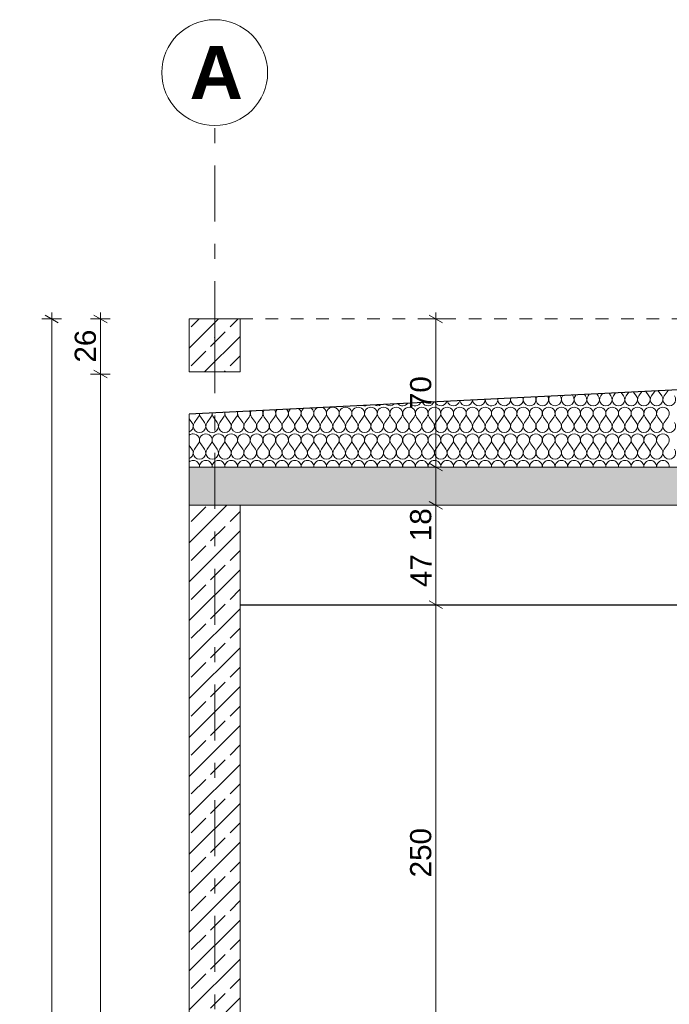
# Model space of a CAD drawing. Extents: x 1621802 to 1789819, y -272404 to -112799.
# Tile 3 of 11: x 1628603 to 1659300, y -159312 to -112799. Entities that reach past the tile are written whole.
import ezdxf

# ---------------------------------------------------------------- set-up
doc = ezdxf.new("R2010")
doc.units = 0
doc.header["$MEASUREMENT"] = 0
for name, pattern in [('Przerywana krótka', [1200, 600, -600]), ('Przerywana podwójnie', [5468.055367, 2645.833254, -1058.333278, 705.555558, -1058.333278]), ('Wipeout_Contour', [10000, 0, -10000])]:
    doc.linetypes.add(name, pattern=pattern)
for name, color, linetype in [('299-A Wymiary Opisy', 7, 'Continuous'), ('410-K Osie', 7, 'Continuous'), ('810-G Ogólne', 7, 'Continuous'), ('OPIS_NPS_OKRĄG', 7, 'Continuous')]:
    doc.layers.add(name, color=color, linetype=linetype)
doc.styles.add('STYL_AUTOMATYCZNY_1', font='txt')
doc.styles.add('STYL_AUTOMATYCZNY_2', font='txt')
doc.styles.add('STYL_AUTOMATYCZNY_3', font='txt')
doc.dimstyles.new('STYL_AUTOMATYCZNY__1', dxfattribs={"dimtxt": 1000, "dimasz": 475, "dimexe": 0.18, "dimexo": 0.0625, "dimgap": 0, "dimtad": 1, "dimdec": 0, "dimlfac": 0.01, "dimzin": 0, "dimdsep": 46, "dimtxsty": 'STYL_AUTOMATYCZNY_2', "dimblk": 'ARROWHEAD_2', "dimblk1": 'ARROWHEAD_2', "dimblk2": 'ARROWHEAD_2', "dimcen": 0.09, "dimclrd": 85, "dimclre": 85, "dimclrt": 46, "dimadec": 1, "dimazin": 0, "dimtfac": 1, "dimtdec": 4, "dimtmove": 0, "dimatfit": 3, "dimfxl": 0, "dimtolj": 1, "dimtzin": 0, "dimarcsym": 0})
doc.dimstyles.new('STYL_AUTOMATYCZNY__2', dxfattribs={"dimtxt": 1500, "dimasz": 475, "dimexe": 0.18, "dimexo": 0.0625, "dimgap": 0, "dimtad": 1, "dimdec": 0, "dimlfac": 0.01, "dimzin": 0, "dimdsep": 46, "dimtxsty": 'STYL_AUTOMATYCZNY_3', "dimblk": 'ARROWHEAD_2', "dimblk1": 'ARROWHEAD_2', "dimblk2": 'ARROWHEAD_2', "dimcen": 0.09, "dimclrd": 85, "dimclre": 85, "dimclrt": 20, "dimadec": 1, "dimazin": 0, "dimtfac": 1, "dimtdec": 4, "dimtmove": 0, "dimatfit": 3, "dimfxl": 0, "dimtolj": 1, "dimtzin": 0, "dimarcsym": 0})
pattern_1 = [(45, (0, 0), (-919.2388, 919.2388), []), (45, (-459.6, 459.6), (-919.2388, 919.2388), [975, -325])]

# ---------------------------------------------------------------- blocks, each defined once
blk = doc.blocks.new('*X1')
at = {"layer": '810-G Ogólne', "color": 38, "linetype": 'Continuous', "lineweight": 13}
for p, q in [((1654260, -130560), (1654265, -130554)), ((1654740, -130560), (1654718, -130531)), ((1654860, -130560), (1654888, -130523)), ((1655340, -130560), (1655297, -130502)), ((1655460, -130560), (1655511, -130492)), ((1655940, -130560), (1655875, -130473)), ((1656060, -130560), (1656135, -130460)), ((1656540, -130560), (1656453, -130444)), ((1656660, -130560), (1656758, -130429)), ((1657140, -130560), (1657032, -130416)), ((1657260, -130560), (1657381, -130398)), ((1657740, -130560), (1657610, -130387)), ((1657860, -130560), (1658005, -130367)), ((1658340, -130560), (1658188, -130358)), ((1658460, -130560), (1658628, -130336)), ((1658940, -130560), (1658767, -130329)), ((1659060, -130560), (1659240, -130320)), ((1636860, -131820), (1637040, -131580)), ((1637340, -131820), (1637160, -131580)), ((1637460, -131820), (1637640, -131580)), ((1637940, -131820), (1637760, -131580)), ((1638060, -131820), (1638240, -131580)), ((1638540, -131820), (1638360, -131580)), ((1638660, -131820), (1638840, -131580)), ((1639140, -131820), (1638960, -131580)), ((1639260, -131820), (1639440, -131580)), ((1639740, -131820), (1639560, -131580)), ((1639860, -131820), (1640040, -131580)), ((1640340, -131820), (1640160, -131580)), ((1640460, -131820), (1640640, -131580)), ((1640940, -131820), (1640760, -131580)), ((1641060, -131820), (1641240, -131580)), ((1641540, -131820), (1641360, -131580)), ((1641660, -131820), (1641840, -131580)), ((1642140, -131820), (1641960, -131580)), ((1642260, -131820), (1642440, -131580)), ((1642740, -131820), (1642560, -131580)), ((1642860, -131820), (1643040, -131580)), ((1643340, -131820), (1643160, -131580)), ((1643460, -131820), (1643640, -131580)), ((1643940, -131820), (1643760, -131580)), ((1644060, -131820), (1644240, -131580)), ((1644540, -131820), (1644360, -131580)), ((1644660, -131820), (1644840, -131580)), ((1645140, -131820), (1644960, -131580)), ((1645260, -131820), (1645440, -131580)), ((1645740, -131820), (1645560, -131580)), ((1645860, -131820), (1646040, -131580)), ((1646340, -131820), (1646160, -131580)), ((1646460, -131820), (1646640, -131580)), ((1646940, -131820), (1646760, -131580)), ((1647060, -131820), (1647240, -131580)), ((1647540, -131820), (1647360, -131580)), ((1647660, -131820), (1647840, -131580)), ((1648140, -131820), (1647960, -131580)), ((1648260, -131820), (1648440, -131580)), ((1648740, -131820), (1648560, -131580)), ((1648860, -131820), (1649040, -131580)), ((1649340, -131820), (1649160, -131580)), ((1649460, -131820), (1649640, -131580)), ((1649940, -131820), (1649760, -131580)), ((1650060, -131820), (1650240, -131580)), ((1650540, -131820), (1650360, -131580)), ((1650660, -131820), (1650840, -131580)), ((1651140, -131820), (1650960, -131580)), ((1651260, -131820), (1651440, -131580)), ((1651740, -131820), (1651560, -131580)), ((1651860, -131820), (1652040, -131580)), ((1652340, -131820), (1652160, -131580)), ((1652460, -131820), (1652640, -131580)), ((1652940, -131820), (1652760, -131580)), ((1653060, -131820), (1653240, -131580)), ((1653540, -131820), (1653360, -131580)), ((1653660, -131820), (1653840, -131580)), ((1654140, -131820), (1653960, -131580)), ((1654260, -131820), (1654440, -131580)), ((1654740, -131820), (1654560, -131580)), ((1654860, -131820), (1655040, -131580)), ((1655340, -131820), (1655160, -131580)), ((1655460, -131820), (1655640, -131580)), ((1655940, -131820), (1655760, -131580)), ((1656060, -131820), (1656240, -131580)), ((1656540, -131820), (1656360, -131580)), ((1656660, -131820), (1656840, -131580)), ((1657140, -131820), (1656960, -131580)), ((1657260, -131820), (1657440, -131580)), ((1657740, -131820), (1657560, -131580)), ((1657860, -131820), (1658040, -131580)), ((1658340, -131820), (1658160, -131580)), ((1658460, -131820), (1658640, -131580)), ((1658940, -131820), (1658760, -131580)), ((1659060, -131820), (1659240, -131580)), ((1636740, -131820), (1636619, -131659)), ((1636740, -133080), (1636619, -132919)), ((1636860, -133080), (1637040, -132840)), ((1637340, -133080), (1637160, -132840)), ((1637460, -133080), (1637640, -132840)), ((1637940, -133080), (1637760, -132840)), ((1638060, -133080), (1638240, -132840)), ((1638540, -133080), (1638360, -132840)), ((1638660, -133080), (1638840, -132840)), ((1639140, -133080), (1638960, -132840)), ((1639260, -133080), (1639440, -132840)), ((1639740, -133080), (1639560, -132840)), ((1639860, -133080), (1640040, -132840)), ((1640340, -133080), (1640160, -132840)), ((1640460, -133080), (1640640, -132840)), ((1640940, -133080), (1640760, -132840)), ((1641060, -133080), (1641240, -132840)), ((1641540, -133080), (1641360, -132840)), ((1641660, -133080), (1641840, -132840)), ((1642140, -133080), (1641960, -132840)), ((1642260, -133080), (1642440, -132840)), ((1642740, -133080), (1642560, -132840)), ((1642860, -133080), (1643040, -132840)), ((1643340, -133080), (1643160, -132840)), ((1643460, -133080), (1643640, -132840)), ((1643940, -133080), (1643760, -132840)), ((1644060, -133080), (1644240, -132840)), ((1644540, -133080), (1644360, -132840)), ((1644660, -133080), (1644840, -132840)), ((1645140, -133080), (1644960, -132840)), ((1645260, -133080), (1645440, -132840)), ((1645740, -133080), (1645560, -132840)), ((1645860, -133080), (1646040, -132840)), ((1646340, -133080), (1646160, -132840)), ((1646460, -133080), (1646640, -132840)), ((1646940, -133080), (1646760, -132840)), ((1647060, -133080), (1647240, -132840)), ((1647540, -133080), (1647360, -132840)), ((1647660, -133080), (1647840, -132840)), ((1648140, -133080), (1647960, -132840)), ((1648260, -133080), (1648440, -132840)), ((1648740, -133080), (1648560, -132840)), ((1648860, -133080), (1649040, -132840)), ((1649340, -133080), (1649160, -132840)), ((1649460, -133080), (1649640, -132840)), ((1649940, -133080), (1649760, -132840)), ((1650060, -133080), (1650240, -132840)), ((1650540, -133080), (1650360, -132840)), ((1650660, -133080), (1650840, -132840)), ((1651140, -133080), (1650960, -132840)), ((1651260, -133080), (1651440, -132840)), ((1651740, -133080), (1651560, -132840)), ((1651860, -133080), (1652040, -132840)), ((1652340, -133080), (1652160, -132840)), ((1652460, -133080), (1652640, -132840)), ((1652940, -133080), (1652760, -132840)), ((1653060, -133080), (1653240, -132840)), ((1653540, -133080), (1653360, -132840)), ((1653660, -133080), (1653840, -132840)), ((1654140, -133080), (1653960, -132840)), ((1654260, -133080), (1654440, -132840)), ((1654740, -133080), (1654560, -132840)), ((1654860, -133080), (1655040, -132840)), ((1655340, -133080), (1655160, -132840)), ((1655460, -133080), (1655640, -132840)), ((1655940, -133080), (1655760, -132840)), ((1656060, -133080), (1656240, -132840)), ((1656540, -133080), (1656360, -132840)), ((1656660, -133080), (1656840, -132840)), ((1657140, -133080), (1656960, -132840)), ((1657260, -133080), (1657440, -132840)), ((1657740, -133080), (1657560, -132840)), ((1657860, -133080), (1658040, -132840)), ((1658340, -133080), (1658160, -132840)), ((1658460, -133080), (1658640, -132840)), ((1658940, -133080), (1658760, -132840)), ((1659060, -133080), (1659240, -132840))]:
    blk.add_line(p, q, dxfattribs=at)
for centre, start, end in [((1651500, -130740), 173.6828, 12.042), ((1652100, -130740), 167.8277, 17.8972), ((1652700, -130740), 161.8064, 23.9184), ((1653300, -130740), 155.5298, 30.195), ((1653900, -130740), 148.8736, 36.8699), ((1654500, -130740), 143.1301, 36.8699), ((1655100, -130740), 143.1301, 36.8699), ((1655700, -130740), 143.1301, 36.8699), ((1656300, -130740), 143.1301, 36.8699), ((1656900, -130740), 143.1301, 36.8699), ((1657500, -130740), 143.1301, 36.8699), ((1658100, -130740), 143.1301, 36.8699), ((1658700, -130740), 143.1301, 36.8699), ((1659300, -130740), 143.1301, 36.8699), ((1659000, -130140), 323.1301, 326.7384), ((1642200, -131400), 128.8915, 216.8699), ((1642200, -131400), 323.1301, 56.8333), ((1642800, -131400), 117.5506, 216.8699), ((1642800, -131400), 323.1301, 68.1742), ((1643400, -131400), 90, 216.8699), ((1643400, -131400), 323.1301, 90), ((1644000, -131400), 90, 216.8699), ((1644000, -131400), 323.1301, 90), ((1644600, -131400), 90, 216.8699), ((1644600, -131400), 323.1301, 90), ((1644900, -130740), 252.763, 292.9618), ((1645200, -131400), 90, 216.8699), ((1645200, -131400), 323.1301, 90), ((1645500, -130740), 239.9205, 305.8043), ((1645800, -131400), 90, 216.8699), ((1645800, -131400), 323.1301, 90), ((1646100, -130740), 230.5383, 315.1865), ((1646400, -131400), 90, 216.8699), ((1646400, -131400), 323.1301, 90), ((1646700, -130740), 222.6149, 323.1099), ((1647000, -131400), 90, 216.8699), ((1647000, -131400), 323.1301, 90), ((1647300, -130740), 215.5186, 330.2062), ((1647600, -131400), 90, 216.8699), ((1647600, -131400), 323.1301, 90), ((1647900, -130740), 208.9485, 336.7763), ((1648200, -131400), 90, 216.8699), ((1648200, -131400), 323.1301, 90), ((1648500, -130740), 202.7299, 342.9949), ((1648800, -131400), 90, 216.8699), ((1648800, -131400), 323.1301, 90), ((1649100, -130740), 196.7473, 348.9776), ((1649400, -131400), 90, 216.8699), ((1649400, -131400), 323.1301, 90), ((1649700, -130740), 190.9158, 354.809), ((1650000, -131400), 90, 216.8699), ((1650000, -131400), 323.1301, 90), ((1650300, -130740), 185.1675, 0.5573), ((1650600, -131400), 90, 216.8699), ((1650900, -130740), 179.4424, 6.2824), ((1650600, -131400), 323.1301, 90), ((1651200, -131400), 90, 216.8699), ((1651200, -131400), 323.1301, 90), ((1651800, -131400), 90, 216.8699), ((1651800, -131400), 323.1301, 90), ((1652400, -131400), 90, 216.8699), ((1652400, -131400), 323.1301, 90), ((1653000, -131400), 90, 216.8699), ((1653000, -131400), 323.1301, 90), ((1653600, -131400), 90, 216.8699), ((1653600, -131400), 323.1301, 90), ((1654200, -131400), 90, 216.8699), ((1654200, -131400), 323.1301, 90), ((1654800, -131400), 90, 216.8699), ((1654800, -131400), 323.1301, 90), ((1655400, -131400), 90, 216.8699), ((1655400, -131400), 323.1301, 90), ((1656000, -131400), 90, 216.8699), ((1656000, -131400), 323.1301, 90), ((1656600, -131400), 90, 216.8699), ((1656600, -131400), 323.1301, 90), ((1657200, -131400), 90, 216.8699), ((1657200, -131400), 323.1301, 90), ((1657800, -131400), 90, 216.8699), ((1657800, -131400), 323.1301, 90), ((1658400, -131400), 90, 216.8699), ((1658400, -131400), 323.1301, 90), ((1659000, -131400), 90, 216.8699), ((1659000, -131400), 323.1301, 90), ((1636800, -131400), 323.1301, 357.6897), ((1637400, -131400), 182.3057, 216.8699), ((1637400, -131400), 323.1301, 3.4191), ((1638000, -131400), 176.5706, 216.8699), ((1638000, -131400), 323.1301, 9.1542), ((1638600, -131400), 170.7713, 216.8699), ((1638600, -131400), 323.1301, 14.9535), ((1639200, -131400), 164.8428, 216.8699), ((1639200, -131400), 323.1301, 20.882), ((1639800, -131400), 158.7067, 216.8699), ((1639800, -131400), 323.1301, 27.0181), ((1640400, -131400), 152.259, 216.8699), ((1640400, -131400), 323.1301, 33.4658), ((1641000, -131400), 145.3475, 216.8699), ((1641000, -131400), 323.1301, 40.3773), ((1641600, -131400), 137.7215, 216.8699), ((1641600, -131400), 323.1301, 48.0033), ((1636500, -132000), 293.377, 36.8699), ((1637100, -132000), 143.1301, 36.8699), ((1637700, -132000), 143.1301, 36.8699), ((1638300, -132000), 143.1301, 36.8699), ((1638900, -132000), 143.1301, 36.8699), ((1639500, -132000), 143.1301, 36.8699), ((1640100, -132000), 143.1301, 36.8699), ((1640700, -132000), 143.1301, 36.8699), ((1641300, -132000), 143.1301, 36.8699), ((1641900, -132000), 143.1301, 36.8699), ((1642500, -132000), 143.1301, 36.8699), ((1643100, -132000), 143.1301, 36.8699), ((1643700, -132000), 143.1301, 36.8699), ((1644300, -132000), 143.1301, 36.8699), ((1644900, -132000), 143.1301, 36.8699), ((1645500, -132000), 143.1301, 36.8699), ((1646100, -132000), 143.1301, 36.8699), ((1646700, -132000), 143.1301, 36.8699), ((1647300, -132000), 143.1301, 36.8699), ((1647900, -132000), 143.1301, 36.8699), ((1648500, -132000), 143.1301, 36.8699), ((1649100, -132000), 143.1301, 36.8699), ((1649700, -132000), 143.1301, 36.8699), ((1650300, -132000), 143.1301, 36.8699), ((1650900, -132000), 143.1301, 36.8699), ((1651500, -132000), 143.1301, 36.8699), ((1652100, -132000), 143.1301, 36.8699), ((1652700, -132000), 143.1301, 36.8699), ((1653300, -132000), 143.1301, 36.8699), ((1653900, -132000), 143.1301, 36.8699), ((1654500, -132000), 143.1301, 36.8699), ((1655100, -132000), 143.1301, 36.8699), ((1655700, -132000), 143.1301, 36.8699), ((1656300, -132000), 143.1301, 36.8699), ((1656900, -132000), 143.1301, 36.8699), ((1657500, -132000), 143.1301, 36.8699), ((1658100, -132000), 143.1301, 36.8699), ((1658700, -132000), 143.1301, 36.8699), ((1659300, -132000), 143.1301, 36.8699), ((1636800, -132660), 90, 127.1009), ((1636800, -132660), 323.1301, 90), ((1637400, -132660), 90, 216.8699), ((1637400, -132660), 323.1301, 90), ((1638000, -132660), 90, 216.8699), ((1638000, -132660), 323.1301, 90), ((1638600, -132660), 90, 216.8699), ((1638600, -132660), 323.1301, 90), ((1639200, -132660), 90, 216.8699), ((1639200, -132660), 323.1301, 90), ((1639800, -132660), 90, 216.8699), ((1639800, -132660), 323.1301, 90), ((1640400, -132660), 90, 216.8699), ((1640400, -132660), 323.1301, 90), ((1641000, -132660), 90, 216.8699), ((1641000, -132660), 323.1301, 90), ((1641600, -132660), 90, 216.8699), ((1641600, -132660), 323.1301, 90), ((1642200, -132660), 90, 216.8699), ((1642200, -132660), 323.1301, 90), ((1642800, -132660), 90, 216.8699), ((1642800, -132660), 323.1301, 90), ((1643400, -132660), 90, 216.8699), ((1643400, -132660), 323.1301, 90), ((1644000, -132660), 90, 216.8699), ((1644000, -132660), 323.1301, 90), ((1644600, -132660), 90, 216.8699), ((1644600, -132660), 323.1301, 90), ((1645200, -132660), 90, 216.8699), ((1645200, -132660), 323.1301, 90), ((1645800, -132660), 90, 216.8699), ((1645800, -132660), 323.1301, 90), ((1646400, -132660), 90, 216.8699), ((1646400, -132660), 323.1301, 90), ((1647000, -132660), 90, 216.8699), ((1647000, -132660), 323.1301, 90), ((1647600, -132660), 90, 216.8699), ((1647600, -132660), 323.1301, 90), ((1648200, -132660), 90, 216.8699), ((1648200, -132660), 323.1301, 90), ((1648800, -132660), 90, 216.8699), ((1648800, -132660), 323.1301, 90), ((1649400, -132660), 90, 216.8699), ((1649400, -132660), 323.1301, 90), ((1650000, -132660), 90, 216.8699), ((1650000, -132660), 323.1301, 90), ((1650600, -132660), 90, 216.8699), ((1650600, -132660), 323.1301, 90), ((1651200, -132660), 90, 216.8699), ((1651200, -132660), 323.1301, 90), ((1651800, -132660), 90, 216.8699), ((1651800, -132660), 323.1301, 90), ((1652400, -132660), 90, 216.8699), ((1652400, -132660), 323.1301, 90), ((1653000, -132660), 90, 216.8699), ((1653000, -132660), 323.1301, 90), ((1653600, -132660), 90, 216.8699), ((1653600, -132660), 323.1301, 90), ((1654200, -132660), 90, 216.8699), ((1654200, -132660), 323.1301, 90), ((1654800, -132660), 90, 216.8699), ((1654800, -132660), 323.1301, 90), ((1655400, -132660), 90, 216.8699), ((1655400, -132660), 323.1301, 90), ((1656000, -132660), 90, 216.8699), ((1656000, -132660), 323.1301, 90), ((1656600, -132660), 90, 216.8699), ((1656600, -132660), 323.1301, 90), ((1657200, -132660), 90, 216.8699), ((1657200, -132660), 323.1301, 90), ((1657800, -132660), 90, 216.8699), ((1657800, -132660), 323.1301, 90), ((1658400, -132660), 90, 216.8699), ((1658400, -132660), 323.1301, 90), ((1659000, -132660), 90, 216.8699), ((1659000, -132660), 323.1301, 90), ((1636500, -133260), 293.377, 36.8699), ((1637100, -133260), 143.1301, 36.8699), ((1637700, -133260), 143.1301, 36.8699), ((1638300, -133260), 143.1301, 36.8699), ((1638900, -133260), 143.1301, 36.8699), ((1639500, -133260), 143.1301, 36.8699), ((1640100, -133260), 143.1301, 36.8699), ((1640700, -133260), 143.1301, 36.8699), ((1641300, -133260), 143.1301, 36.8699), ((1641900, -133260), 143.1301, 36.8699), ((1642500, -133260), 143.1301, 36.8699), ((1643100, -133260), 143.1301, 36.8699), ((1643700, -133260), 143.1301, 36.8699), ((1644300, -133260), 143.1301, 36.8699), ((1644900, -133260), 143.1301, 36.8699), ((1645500, -133260), 143.1301, 36.8699), ((1646100, -133260), 143.1301, 36.8699), ((1646700, -133260), 143.1301, 36.8699), ((1647300, -133260), 143.1301, 36.8699), ((1647900, -133260), 143.1301, 36.8699), ((1648500, -133260), 143.1301, 36.8699), ((1649100, -133260), 143.1301, 36.8699), ((1649700, -133260), 143.1301, 36.8699), ((1650300, -133260), 143.1301, 36.8699), ((1650900, -133260), 143.1301, 36.8699), ((1651500, -133260), 143.1301, 36.8699), ((1652100, -133260), 143.1301, 36.8699), ((1652700, -133260), 143.1301, 36.8699), ((1653300, -133260), 143.1301, 36.8699), ((1653900, -133260), 143.1301, 36.8699), ((1654500, -133260), 143.1301, 36.8699), ((1655100, -133260), 143.1301, 36.8699), ((1655700, -133260), 143.1301, 36.8699), ((1656300, -133260), 143.1301, 36.8699), ((1656900, -133260), 143.1301, 36.8699), ((1657500, -133260), 143.1301, 36.8699), ((1658100, -133260), 143.1301, 36.8699), ((1658700, -133260), 143.1301, 36.8699), ((1659300, -133260), 143.1301, 36.8699), ((1636800, -133920), 90, 127.1009), ((1636800, -133920), 356.918, 90), ((1637400, -133920), 90, 183.082), ((1637400, -133920), 356.918, 90), ((1638000, -133920), 90, 183.082), ((1638000, -133920), 356.918, 90), ((1638600, -133920), 90, 183.082), ((1638600, -133920), 356.918, 90), ((1639200, -133920), 90, 183.082), ((1639200, -133920), 356.918, 90), ((1639800, -133920), 90, 183.082), ((1639800, -133920), 356.918, 90), ((1640400, -133920), 90, 183.082), ((1640400, -133920), 356.918, 90), ((1641000, -133920), 90, 183.082), ((1641000, -133920), 356.918, 90), ((1641600, -133920), 90, 183.082), ((1641600, -133920), 356.918, 90), ((1642200, -133920), 90, 183.082), ((1642200, -133920), 356.918, 90), ((1642800, -133920), 90, 183.082), ((1642800, -133920), 356.918, 90), ((1643400, -133920), 90, 183.082), ((1643400, -133920), 356.918, 90), ((1644000, -133920), 90, 183.082), ((1644000, -133920), 356.918, 90), ((1644600, -133920), 90, 183.082), ((1644600, -133920), 356.918, 90), ((1645200, -133920), 90, 183.082), ((1645200, -133920), 356.918, 90), ((1645800, -133920), 90, 183.082), ((1645800, -133920), 356.918, 90), ((1646400, -133920), 90, 183.082), ((1646400, -133920), 356.918, 90), ((1647000, -133920), 90, 183.082), ((1647000, -133920), 356.918, 90), ((1647600, -133920), 90, 183.082), ((1647600, -133920), 356.918, 90), ((1648200, -133920), 90, 183.082), ((1648200, -133920), 356.918, 90), ((1648800, -133920), 90, 183.082), ((1648800, -133920), 356.918, 90), ((1649400, -133920), 90, 183.082), ((1649400, -133920), 356.918, 90), ((1650000, -133920), 90, 183.082), ((1650000, -133920), 356.918, 90), ((1650600, -133920), 90, 183.082), ((1650600, -133920), 356.918, 90), ((1651200, -133920), 90, 183.082), ((1651200, -133920), 356.918, 90), ((1651800, -133920), 90, 183.082), ((1651800, -133920), 356.918, 90), ((1652400, -133920), 90, 183.082), ((1652400, -133920), 356.918, 90), ((1653000, -133920), 90, 183.082), ((1653000, -133920), 356.918, 90), ((1653600, -133920), 90, 183.082), ((1653600, -133920), 356.918, 90), ((1654200, -133920), 90, 183.082), ((1654200, -133920), 356.918, 90), ((1654800, -133920), 90, 183.082), ((1654800, -133920), 356.918, 90), ((1655400, -133920), 90, 183.082), ((1655400, -133920), 356.918, 90), ((1656000, -133920), 90, 183.082), ((1656000, -133920), 356.918, 90), ((1656600, -133920), 90, 183.082), ((1656600, -133920), 356.918, 90), ((1657200, -133920), 90, 183.082), ((1657200, -133920), 356.918, 90), ((1657800, -133920), 90, 183.082), ((1657800, -133920), 356.918, 90), ((1658400, -133920), 90, 183.082), ((1658400, -133920), 356.918, 90), ((1659000, -133920), 90, 183.082), ((1659000, -133920), 356.918, 90)]:
    blk.add_arc(centre, 300, start, end, dxfattribs=at)
blk = doc.blocks.new('*D8')
at = {"layer": '299-A Wymiary Opisy', "color": 85, "linetype": 'Continuous', "lineweight": 13}
for p, q in [((1648733, -140436), (1647795, -140436)), ((1648264, -165436), (1648264, -140436)), ((1648733, -165436), (1647795, -165436))]:
    blk.add_line(p, q, dxfattribs=at)
at = {"layer": '299-A Wymiary Opisy', "color": 45, "linetype": 'Continuous', "lineweight": 15}
for p, q in [((1647952, -140256), (1648577, -140617)), ((1647952, -165256), (1648577, -165617))]:
    blk.add_line(p, q, dxfattribs=at)
at = {"layer": '299-A Wymiary Opisy', "color": 46, "lineweight": 15, "char_height": 1000, "attachment_point": 7, "rotation": 90, "style": 'STYL_AUTOMATYCZNY_2'}
for s, insert in [('\\A1;{\\pql;\\fArial|b0|i0|c0|p38;250}', (1648064, -153316)), ('\\A1;{\\pql;\\fArial|b0|i0|c0|p38;15}', (1648064, -165256))]:
    blk.add_mtext(s, dxfattribs=dict(at, insert=insert))
blk = doc.blocks.new('ARROWHEAD_2')
at = {"color": 0, "linetype": 'Continuous', "lineweight": 0}
for p, q in [((0, 0), (-1, 0)), ((-0.378, -0.655), (0.378, 0.655))]:
    blk.add_line(p, q, dxfattribs=at)
blk = doc.blocks.new('*D9')
at = {"layer": '299-A Wymiary Opisy', "color": 85, "linetype": 'Continuous', "lineweight": 13}
for p, q in [((1648733, -135736), (1647795, -135736)), ((1648264, -140436), (1648264, -135736)), ((1648733, -140436), (1647795, -140436))]:
    blk.add_line(p, q, dxfattribs=at)
at = {"layer": '299-A Wymiary Opisy', "color": 45, "linetype": 'Continuous', "lineweight": 15}
for p, q in [((1647952, -135556), (1648577, -135917)), ((1647952, -140256), (1648577, -140617))]:
    blk.add_line(p, q, dxfattribs=at)
at = {"layer": '299-A Wymiary Opisy', "color": 46, "lineweight": 15, "char_height": 1000, "attachment_point": 7, "rotation": 90, "style": 'STYL_AUTOMATYCZNY_2'}
for s, insert in [('\\A1;{\\pql;\\fArial|b0|i0|c0|p38;18}', (1648064, -137434)), ('\\A1;{\\pql;\\fArial|b0|i0|c0|p38;47}', (1648064, -139604))]:
    blk.add_mtext(s, dxfattribs=dict(at, insert=insert))
blk = doc.blocks.new('*D10')
at = {"layer": '299-A Wymiary Opisy', "color": 85, "linetype": 'Continuous', "lineweight": 13}
for p, q in [((1648733, -133936), (1647795, -133936)), ((1648264, -135736), (1648264, -133936)), ((1648733, -135736), (1647795, -135736))]:
    blk.add_line(p, q, dxfattribs=at)
at = {"layer": '299-A Wymiary Opisy', "color": 45, "linetype": 'Continuous', "lineweight": 15}
for p, q in [((1647952, -133756), (1648577, -134117)), ((1647952, -135556), (1648577, -135917))]:
    blk.add_line(p, q, dxfattribs=at)
blk = doc.blocks.new('*D11')
at = {"layer": '299-A Wymiary Opisy', "color": 85, "linetype": 'Continuous', "lineweight": 13}
for p, q in [((1648733, -126936), (1647795, -126936)), ((1648264, -126936), (1648264, -126631)), ((1648264, -133936), (1648264, -126936)), ((1648733, -133936), (1647795, -133936))]:
    blk.add_line(p, q, dxfattribs=at)
at = {"layer": '299-A Wymiary Opisy', "color": 45, "linetype": 'Continuous', "lineweight": 15}
for p, q in [((1648577, -127117), (1647952, -126756)), ((1647952, -133756), (1648577, -134117))]:
    blk.add_line(p, q, dxfattribs=at)
at = {"layer": '299-A Wymiary Opisy', "color": 46, "lineweight": 15, "insert": (1648064, -131195), "char_height": 1000, "attachment_point": 7, "rotation": 90, "style": 'STYL_AUTOMATYCZNY_2'}
blk.add_mtext('\\A1;{\\pql;\\fArial|b0|i0|c0|p38;70}', dxfattribs=at)
blk = doc.blocks.new('*D12')
at = {"layer": '299-A Wymiary Opisy', "color": 85, "linetype": 'Continuous', "lineweight": 13}
for p, q in [((1630584, -126936), (1629647, -126936)), ((1630116, -126936), (1630116, -126631)), ((1630116, -203936), (1630116, -126936)), ((1630584, -203936), (1629647, -203936)), ((1630116, -204242), (1630116, -203936))]:
    blk.add_line(p, q, dxfattribs=at)
at = {"layer": '299-A Wymiary Opisy', "color": 45, "linetype": 'Continuous', "lineweight": 15}
for p, q in [((1630428, -127117), (1629803, -126756)), ((1629803, -203756), (1630428, -204117))]:
    blk.add_line(p, q, dxfattribs=at)
at = {"layer": '299-A Wymiary Opisy', "color": 46, "lineweight": 15, "insert": (1629916, -166574), "char_height": 1000, "attachment_point": 7, "rotation": 90, "style": 'STYL_AUTOMATYCZNY_2'}
blk.add_mtext('\\A1;{\\pql;\\fArial|b0|i0|c0|p38;770}', dxfattribs=at)
blk = doc.blocks.new('*D13')
at = {"layer": '299-A Wymiary Opisy', "color": 85, "linetype": 'Continuous', "lineweight": 13}
for p, q in [((1632886, -129537), (1631948, -129537)), ((1632417, -203936), (1632417, -129537)), ((1632886, -203936), (1631948, -203936)), ((1632417, -204242), (1632417, -203936))]:
    blk.add_line(p, q, dxfattribs=at)
at = {"layer": '299-A Wymiary Opisy', "color": 45, "linetype": 'Continuous', "lineweight": 15}
for p, q in [((1632104, -129357), (1632729, -129718)), ((1632104, -203756), (1632729, -204117))]:
    blk.add_line(p, q, dxfattribs=at)
at = {"layer": '299-A Wymiary Opisy', "color": 20, "lineweight": 13, "insert": (1632117, -168444), "char_height": 1500, "attachment_point": 7, "rotation": 90, "style": 'STYL_AUTOMATYCZNY_3'}
blk.add_mtext('\\A1;{\\pql;\\fArial|b1|i0|c0|p38;744}', dxfattribs=at)
blk = doc.blocks.new('*D14')
at = {"layer": '299-A Wymiary Opisy', "color": 85, "linetype": 'Continuous', "lineweight": 13}
for p, q in [((1632886, -126936), (1631948, -126936)), ((1632417, -126936), (1632417, -126631)), ((1632417, -129537), (1632417, -126936)), ((1632886, -129537), (1631948, -129537))]:
    blk.add_line(p, q, dxfattribs=at)
at = {"layer": '299-A Wymiary Opisy', "color": 45, "linetype": 'Continuous', "lineweight": 15}
for p, q in [((1632729, -127117), (1632104, -126756)), ((1632104, -129357), (1632729, -129718))]:
    blk.add_line(p, q, dxfattribs=at)
at = {"layer": '299-A Wymiary Opisy', "color": 46, "lineweight": 15, "insert": (1632217, -128996), "char_height": 1000, "attachment_point": 7, "rotation": 90, "style": 'STYL_AUTOMATYCZNY_2'}
blk.add_mtext('\\A1;{\\pql;\\fArial|b0|i0|c0|p38;26}', dxfattribs=at)
blk = doc.blocks.new('*D15')
at = {"layer": '299-A Wymiary Opisy', "color": 85, "linetype": 'Continuous', "lineweight": 13}
for p, q in [((1712569, -127639), (1712569, -127333)), ((1713038, -127639), (1712100, -127639)), ((1712569, -203936), (1712569, -127639)), ((1713038, -203936), (1712100, -203936)), ((1712569, -204242), (1712569, -203936))]:
    blk.add_line(p, q, dxfattribs=at)
at = {"layer": '299-A Wymiary Opisy', "color": 45, "linetype": 'Continuous', "lineweight": 15}
for p, q in [((1712882, -127819), (1712257, -127458)), ((1712257, -203756), (1712882, -204117))]:
    blk.add_line(p, q, dxfattribs=at)
at = {"layer": '299-A Wymiary Opisy', "color": 20, "lineweight": 13, "insert": (1712269, -167495), "char_height": 1500, "attachment_point": 7, "rotation": 90, "style": 'STYL_AUTOMATYCZNY_3'}
blk.add_mtext('\\A1;{\\pql;\\fArial|b1|i0|c0|p38;763}', dxfattribs=at)

msp = doc.modelspace()

# ---------------------------------------------------------------- linework, layer by layer
at = {"layer": '410-K Osie', "color": 7, "linetype": 'Continuous', "lineweight": 13}
msp.add_circle((1637819, -115298.8), 2500, dxfattribs=at)

# ---------------------------------------------------------------- texts
at = {"layer": '410-K Osie', "color": 1, "lineweight": 13, "insert": (1636630.5, -114048.8), "char_height": 2500, "attachment_point": 1, "style": 'STYL_AUTOMATYCZNY_1'}
msp.add_mtext('\\A1;{\\pql;\\pt0;\\fArial|b1|i0|c238|p38;A}', dxfattribs=at)

# ---------------------------------------------------------------- wipeouts: each hides what was drawn before it
at = {"color": 254, "linetype": 'Wipeout_Contour', "lineweight": 0, "ltscale": 6871517.90777415}
msp.add_wipeout([(1636619, -135736.1), (1788519, -135736.1), (1788519, -133936.1), (1636619, -133936.1)], dxfattribs=at).dxf.layer = '810-G Ogólne'

# ---------------------------------------------------------------- next in the draw order: hatches: boundary and pattern name
at = {"layer": '810-G Ogólne', "linetype": 'Continuous', "lineweight": 13}
h = msp.add_hatch(dxfattribs=at)
h.set_pattern_fill('Beton_zbrojony', color=38, style=0, pattern_type=2)
h.set_pattern_definition(pattern_1)
h.paths.add_polyline_path([(1636619, -135736.1), (1788519, -135736.1), (1788519, -133936.1), (1636619, -133936.1)])

# ---------------------------------------------------------------- next in the draw order: linework, layer by layer
at = {"layer": '810-G Ogólne', "color": 1, "linetype": 'Continuous', "lineweight": 13, "flags": 128}
msp.add_lwpolyline([(1636619, -135736.1), (1788519, -135736.1), (1788519, -133936.1), (1636619, -133936.1)], close=True, dxfattribs=at)

# ---------------------------------------------------------------- next in the draw order: wipeouts: each hides what was drawn before it
at = {"color": 254, "linetype": 'Wipeout_Contour', "lineweight": 0, "ltscale": 8588166.798031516}
msp.add_wipeout([(1636619, -133936.1), (1788519, -133936.1), (1788519, -131436.1), (1712569, -127638.6), (1636619, -131436.1)], dxfattribs=at).dxf.layer = '810-G Ogólne'
at = {"color": 254, "linetype": 'Wipeout_Contour', "lineweight": 0, "ltscale": 6579477.336092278}
msp.add_wipeout([(1636619, -166936.1), (1639019, -166936.1), (1639019, -135736.1), (1636619, -135736.1)], dxfattribs=at).dxf.layer = '810-G Ogólne'

# ---------------------------------------------------------------- next in the draw order: hatches: boundary and pattern name
at = {"layer": '810-G Ogólne', "linetype": 'Continuous', "lineweight": 13}
h = msp.add_hatch(dxfattribs=at)
h.set_pattern_fill('Beton_zbrojony', color=38, style=0, pattern_type=2)
h.set_pattern_definition(pattern_1)
h.paths.add_polyline_path([(1636619, -166936.1), (1639019, -166936.1), (1639019, -135736.1), (1636619, -135736.1)])

# ---------------------------------------------------------------- next in the draw order: linework, layer by layer
at = {"layer": '810-G Ogólne', "color": 22, "linetype": 'Continuous', "lineweight": 25}
msp.add_line((1639019, -140436.1), (1776133.5, -140436.1), dxfattribs=at)
at = {"layer": '810-G Ogólne', "color": 1, "linetype": 'Continuous', "lineweight": 13, "flags": 128}
for points in [[(1636619, -133936.1), (1788519, -133936.1), (1788519, -131436.1), (1712569, -127638.6), (1636619, -131436.1)], [(1636619, -166936.1), (1639019, -166936.1), (1639019, -135736.1), (1636619, -135736.1)]]:
    msp.add_lwpolyline(points, close=True, dxfattribs=at)

# ---------------------------------------------------------------- next in the draw order: block references
at = {"layer": '810-G Ogólne', "color": 38, "linetype": 'Continuous', "lineweight": 13}
msp.add_blockref('*X1', (0, 0), dxfattribs=at)

# ---------------------------------------------------------------- next in the draw order: dimensions: what is measured, and where the dimension line sits
at = {"layer": '299-A Wymiary Opisy', "color": 85, "linetype": 'Continuous', "lineweight": 13}
for base, p1, p2, picture, middle in [((1648264.2, -133936.1), (1636619, -135736.1), (1636619, -133936.1), '*D10', (1647564.2, -136672.1)), ((1648264.2, -135736.1), (1639019, -140436.1), (1636619, -135736.1), '*D9', (1647564.2, -138841.5)), ((1648264.2, -140436.1), (1639019, -165436.1), (1639019, -140436.1), '*D8', (1647564.2, -152172))]:
    dim = msp.add_linear_dim(base=base, p1=p1, p2=p2, angle=90, dimstyle='STYL_AUTOMATYCZNY__1', dxfattribs=at)
    dim.commit()
    dim.dimension.update_dxf_attribs({"geometry": picture, "text_midpoint": middle, "dimtype": 160, "text_rotation": 90})

# ---------------------------------------------------------------- next in the draw order: wipeouts: each hides what was drawn before it
at = {"color": 254, "linetype": 'Wipeout_Contour', "lineweight": 0, "ltscale": 6571312.72586925}
msp.add_wipeout([(1636619, -129436.1), (1639019, -129436.1), (1639019, -126936.1), (1636619, -126936.1)], dxfattribs=at).dxf.layer = '810-G Ogólne'

# ---------------------------------------------------------------- next in the draw order: hatches: boundary and pattern name
at = {"layer": '810-G Ogólne', "linetype": 'Continuous', "lineweight": 13}
h = msp.add_hatch(dxfattribs=at)
h.set_pattern_fill('Beton_zbrojony', color=38, style=0, pattern_type=2)
h.set_pattern_definition(pattern_1)
h.paths.add_polyline_path([(1636619, -129436.1), (1639019, -129436.1), (1639019, -126936.1), (1636619, -126936.1)])

# ---------------------------------------------------------------- next in the draw order: linework, layer by layer
at = {"layer": '410-K Osie', "color": 4, "linetype": 'Przerywana podwójnie', "lineweight": 13}
for q in [(1637819, -117798.8), (1637819, -256203.7)]:
    msp.add_line((1637819, -127798.8), q, dxfattribs=at)
msp.add_point((1637819, -127798.8), dxfattribs=at)
msp.add_point((1637819, -127798.8), dxfattribs=at)
at = {"layer": '810-G Ogólne', "color": 22, "linetype": 'Continuous', "lineweight": 25}
msp.add_line((1712569, -127638.6), (1636619, -131436.1), dxfattribs=at)
at = {"layer": '810-G Ogólne', "color": 1, "linetype": 'Continuous', "lineweight": 13, "flags": 128}
msp.add_lwpolyline([(1636619, -129436.1), (1639019, -129436.1), (1639019, -126936.1), (1636619, -126936.1)], close=True, dxfattribs=at)
at = {"layer": 'OPIS_NPS_OKRĄG', "color": 78, "linetype": 'Przerywana krótka', "lineweight": 13}
msp.add_line((1636619, -126936.1), (1788519, -126936.1), dxfattribs=at)

# ---------------------------------------------------------------- next in the draw order: dimensions: what is measured, and where the dimension line sits
at = {"layer": '299-A Wymiary Opisy', "color": 85, "linetype": 'Continuous', "lineweight": 13}
for base, p1, p2, dimstyle, picture, middle in [((1630115.5, -126936.1), (1636619, -203936.1), (1636619, -126936.1), 'STYL_AUTOMATYCZNY__1', '*D12', (1629415.5, -165430.9)), ((1632416.9, -126936.1), (1669594, -129537.4), (1636619, -126936.1), 'STYL_AUTOMATYCZNY__1', '*D14', (1631716.9, -128233.3)), ((1648264.2, -126936.1), (1636619, -133936.1), (1636619, -126936.1), 'STYL_AUTOMATYCZNY__1', '*D11', (1647564.2, -130432.6)), ((1712569, -127638.6), (1639019, -203936.1), (1712569, -127638.6), 'STYL_AUTOMATYCZNY__2', '*D15', (1711519, -165779.5)), ((1632416.9, -129537.4), (1636619, -203936.1), (1669594, -129537.4), 'STYL_AUTOMATYCZNY__2', '*D13', (1631366.9, -166728.9))]:
    dim = msp.add_linear_dim(base=base, p1=p1, p2=p2, angle=90, dimstyle=dimstyle, dxfattribs=at)
    dim.commit()
    dim.dimension.update_dxf_attribs({"geometry": picture, "text_midpoint": middle, "dimtype": 160, "text_rotation": 90})

doc.saveas('drawing.dxf')
